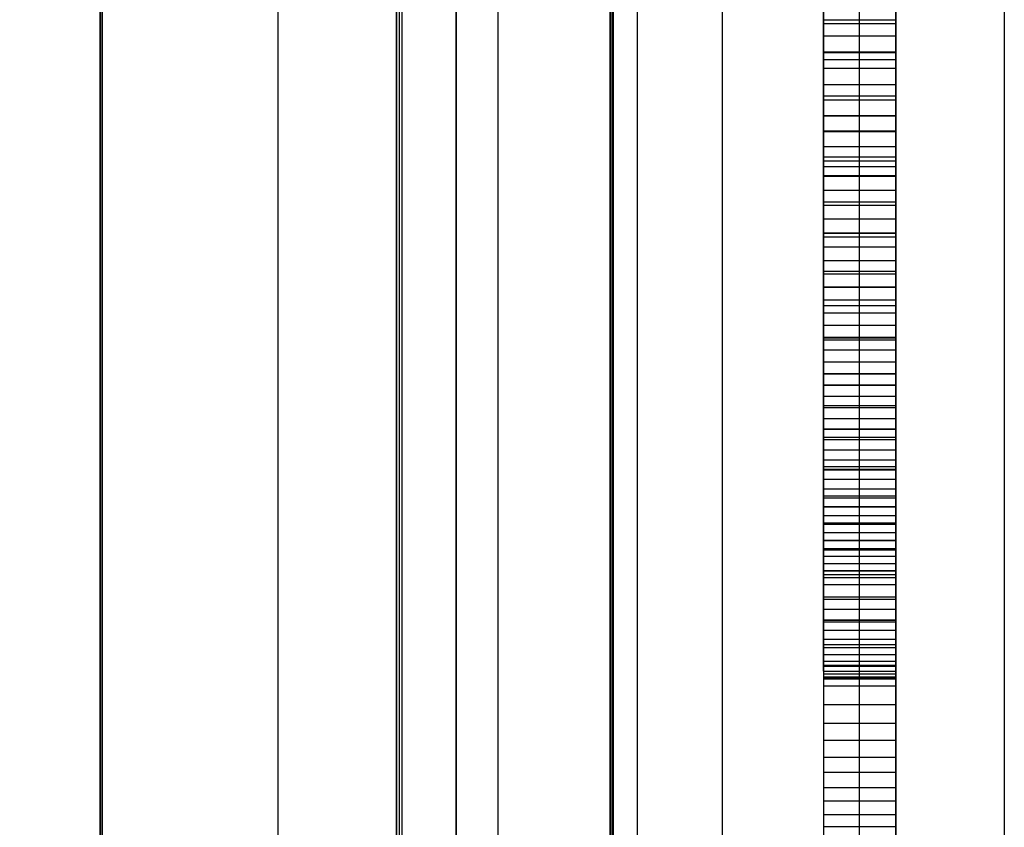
# Model space of a CAD drawing. Header units: millimetres. Extents: x -15 to 7, y 1 to 148.
# Tile 236 of 256: x 4.62 to 7.35, y 77.91 to 80.15. Entities that reach past the tile are written whole.
import ezdxf

# ---------------------------------------------------------------- set-up
doc = ezdxf.new("R2010")
doc.units = ezdxf.units.MM
doc.header["$MEASUREMENT"] = 0
doc.layers.add('Default', color=7, linetype='Continuous', true_color=0x000000)

msp = doc.modelspace()

# ---------------------------------------------------------------- linework, layer by layer
at = {"layer": 'Default', "color": 254, "true_color": 0xcad1ee}
for points in [[(4.845, 135.6283), (4.845, 26.5854)], [(7.045, 107.8518), (7.045, 72.1028)], [(5.945, 72.1316), (5.945, 107.823)], [(4.845, 107.7942), (4.845, 72.1604)], [(6.5659, 8.202), (6.5659, 103.3447)], [(7.345, 103.3447), (7.345, 8.202)], [(6.2552, 10.8888), (6.2552, 101.0968)], [(6.2552, 101.0968), (6.2552, 73.1907)], [(6.2596, 101.0968), (6.2596, 10.8888)], [(6.2596, 101.0968), (6.2596, 73.1776)], [(6.2639, 10.8888), (6.2639, 101.0968)], [(6.2639, 101.0968), (6.2639, 73.1645)], [(6.3296, 101.0968), (6.3296, 10.8888)], [(6.3296, 101.0968), (6.3296, 10.8888)], [(6.3296, 101.0968), (6.3296, 10.8888)], [(5.6639, 100.3968), (5.6639, 11.5888)], [(5.6639, 73.1488), (5.6639, 100.3968)], [(5.6718, 100.3968), (5.6718, 11.5888)], [(5.6718, 100.3968), (5.6718, 73.1567)], [(5.6796, 11.5888), (5.6796, 100.3968)], [(5.6796, 73.1645), (5.6796, 100.3968)], [(5.8296, 100.3968), (5.8296, 11.5888)], [(5.8296, 11.5888), (5.8296, 100.3968)], [(5.8296, 100.3968), (5.8296, 11.5888)], [(5.8296, 100.3968), (5.8296, 11.5888)], [(6.845, 91.1051), (6.845, 77.6904)], [(6.945, 77.6904), (6.945, 91.1051)], [(7.045, 91.1051), (7.045, 77.6904)], [(5.8296, 89.2331), (5.8296, 75.6805)], [(4.845, 75.7149), (4.845, 89.1987)], [(5.3373, 75.6977), (5.3373, 89.2159)], [(6.845, 78.4858), (6.845, 87.8847)], [(6.845, 78.4858), (6.845, 87.8847)], [(7.045, 77.6904), (7.045, 86.0262)], [(6.845, 78.3447), (6.845, 80.2094)], [(6.845, 80.1453), (7.045, 80.1453)], [(6.845, 80.1453), (7.045, 80.1453)], [(6.845, 80.1352), (7.045, 80.1352)], [(7.045, 80.0999), (6.845, 80.0999)], [(7.045, 80.0556), (6.845, 80.0556)], [(6.845, 80.0546), (7.045, 80.0546)], [(6.845, 80.0352), (7.045, 80.0352)], [(7.045, 80.0103), (6.845, 80.0103)], [(6.845, 79.966), (7.045, 79.966)], [(6.845, 79.966), (7.045, 79.966)], [(6.845, 79.9351), (7.045, 79.9351)], [(7.045, 79.9228), (6.845, 79.9228)], [(6.845, 79.8806), (7.045, 79.8806)], [(6.845, 79.8796), (7.045, 79.8796)], [(7.045, 79.8374), (6.845, 79.8374)], [(6.845, 79.8367), (7.045, 79.8367)], [(6.845, 79.7952), (7.045, 79.7952)], [(6.845, 79.7952), (7.045, 79.7952)], [(7.045, 79.7651), (6.845, 79.7651)], [(7.045, 79.7542), (6.845, 79.7542)], [(7.045, 79.7383), (6.845, 79.7383)], [(6.845, 79.7142), (7.045, 79.7142)], [(6.845, 79.7131), (7.045, 79.7131)], [(7.045, 79.6731), (6.845, 79.6731)], [(6.845, 79.6416), (7.045, 79.6416)], [(6.845, 79.6331), (7.045, 79.6331)], [(6.845, 79.6331), (7.045, 79.6331)], [(7.045, 79.5942), (6.845, 79.5942)], [(6.845, 79.5564), (7.045, 79.5564)], [(6.845, 79.5553), (7.045, 79.5553)], [(6.845, 79.5449), (7.045, 79.5449)], [(6.845, 79.5175), (7.045, 79.5175)], [(6.845, 79.4797), (7.045, 79.4797)], [(6.845, 79.4797), (7.045, 79.4797)], [(6.845, 79.45), (7.045, 79.45)], [(6.845, 79.443), (7.045, 79.443)], [(6.845, 79.4074), (7.045, 79.4074)], [(6.845, 79.4063), (7.045, 79.4063)], [(6.845, 79.3707), (7.045, 79.3707)], [(6.845, 79.3552), (7.045, 79.3552)], [(6.845, 79.3351), (7.045, 79.3351)], [(6.845, 79.3351), (7.045, 79.3351)], [(7.045, 79.3341), (6.845, 79.3341)], [(6.845, 79.3007), (7.045, 79.3007)], [(6.845, 79.2674), (7.045, 79.2674)], [(6.845, 79.2663), (7.045, 79.2663)], [(6.845, 79.2608), (7.045, 79.2608)], [(6.845, 79.233), (7.045, 79.233)], [(6.845, 79.1997), (7.045, 79.1997)], [(6.845, 79.1997), (7.045, 79.1997)], [(6.845, 79.1675), (7.045, 79.1675)], [(6.845, 79.1663), (7.045, 79.1663)], [(6.845, 79.1365), (7.045, 79.1365)], [(6.845, 79.1354), (7.045, 79.1354)], [(6.845, 79.1044), (7.045, 79.1044)], [(6.845, 79.0788), (7.045, 79.0788)], [(6.845, 79.0734), (7.045, 79.0734)], [(6.845, 79.0734), (7.045, 79.0734)], [(6.845, 79.0435), (7.045, 79.0435)], [(6.845, 79.0149), (7.045, 79.0149)], [(6.845, 79.0137), (7.045, 79.0137)], [(6.845, 78.9913), (7.045, 78.9913)], [(6.845, 78.985), (7.045, 78.985)], [(6.845, 78.9564), (7.045, 78.9564)], [(6.845, 78.9564), (7.045, 78.9564)], [(6.845, 78.9289), (7.045, 78.9289)], [(6.845, 78.9104), (7.045, 78.9104)], [(6.845, 78.9026), (7.045, 78.9026)], [(6.845, 78.9014), (7.045, 78.9014)], [(6.845, 78.8751), (7.045, 78.8751)], [(6.845, 78.8488), (7.045, 78.8488)], [(6.845, 78.8488), (7.045, 78.8488)], [(6.845, 78.8295), (7.045, 78.8295)], [(6.845, 78.8237), (7.045, 78.8237)], [(6.845, 78.7998), (7.045, 78.7998)], [(6.845, 78.7986), (7.045, 78.7986)], [(6.845, 78.7747), (7.045, 78.7747)], [(6.845, 78.755), (7.045, 78.755)], [(6.845, 78.7509), (7.045, 78.7509)], [(6.845, 78.7509), (7.045, 78.7509)], [(6.845, 78.7282), (7.045, 78.7282)], [(6.845, 78.7067), (7.045, 78.7067)], [(6.845, 78.7055), (7.045, 78.7055)], [(6.845, 78.6841), (7.045, 78.6841)], [(6.845, 78.6805), (7.045, 78.6805)], [(6.845, 78.6626), (7.045, 78.6626)], [(6.845, 78.6626), (7.045, 78.6626)], [(6.845, 78.6424), (7.045, 78.6424)], [(6.845, 78.6234), (7.045, 78.6234)], [(6.845, 78.6222), (7.045, 78.6222)], [(6.845, 78.612), (7.045, 78.612)], [(6.845, 78.6032), (7.045, 78.6032)], [(6.845, 78.5842), (7.045, 78.5842)], [(6.845, 78.5842), (7.045, 78.5842)], [(6.845, 78.5501), (7.045, 78.5501)], [(6.845, 78.5501), (7.045, 78.5501)], [(6.845, 78.5436), (7.045, 78.5436)], [(6.845, 78.5159), (7.045, 78.5159)], [(6.845, 78.5159), (7.045, 78.5159)], [(6.845, 78.4867), (7.045, 78.4867)], [(6.845, 78.4867), (7.045, 78.4867)], [(6.845, 78.4858), (7.045, 78.4858)], [(6.845, 78.4858), (7.045, 78.4858)], [(6.845, 78.4858), (7.045, 78.4858)], [(6.845, 78.4858), (7.045, 78.4858)], [(6.845, 78.4858), (7.045, 78.4858)], [(6.845, 78.4858), (7.045, 78.4858)], [(6.845, 78.4858), (7.045, 78.4858)], [(6.845, 78.4858), (7.045, 78.4858)], [(6.845, 78.4858), (7.045, 78.4858)], [(6.845, 78.4858), (7.045, 78.4858)], [(6.845, 78.4858), (7.045, 78.4858)], [(6.845, 78.4858), (7.045, 78.4858)], [(6.845, 78.481), (7.045, 78.481)], [(6.845, 78.4576), (7.045, 78.4576)], [(6.845, 78.4576), (7.045, 78.4576)], [(6.845, 78.4336), (7.045, 78.4336)], [(6.845, 78.4336), (7.045, 78.4336)], [(6.845, 78.4184), (7.045, 78.4184)], [(6.845, 78.4097), (7.045, 78.4097)], [(6.845, 78.4097), (7.045, 78.4097)], [(6.845, 78.3909), (7.045, 78.3909)], [(6.845, 78.3909), (7.045, 78.3909)], [(6.845, 78.3721), (7.045, 78.3721)], [(6.845, 78.3721), (7.045, 78.3721)], [(6.845, 78.3613), (7.045, 78.3613)], [(6.845, 78.3586), (7.045, 78.3586)], [(6.845, 78.3586), (7.045, 78.3586)], [(6.845, 78.3451), (7.045, 78.3451)], [(6.845, 78.3451), (7.045, 78.3451)], [(6.845, 78.337), (7.045, 78.337)], [(6.845, 78.337), (7.045, 78.337)], [(6.845, 78.3288), (7.045, 78.3288)], [(6.845, 78.3288), (7.045, 78.3288)], [(6.845, 78.3261), (7.045, 78.3261)], [(6.845, 78.3261), (7.045, 78.3261)], [(6.845, 78.3234), (7.045, 78.3234)], [(6.845, 78.3043), (7.045, 78.3043)], [(6.845, 78.2525), (7.045, 78.2525)], [(6.845, 78.2008), (7.045, 78.2008)], [(6.845, 78.1541), (7.045, 78.1541)], [(6.845, 78.1073), (7.045, 78.1073)], [(6.845, 78.0654), (7.045, 78.0654)], [(6.845, 78.0234), (7.045, 78.0234)], [(6.845, 77.986), (7.045, 77.986)], [(6.845, 77.9485), (7.045, 77.9485)], [(6.845, 77.9153), (7.045, 77.9153)]]:
    msp.add_lwpolyline(points, dxfattribs=at)
at = {"layer": 'Default', "color": 7, "true_color": 0xffffff}
for points in [[(4.8503, 61.9758), (4.8503, 108.7321)], [(4.8503, 97.6674), (4.8503, 61.9758)]]:
    msp.add_lwpolyline(points, dxfattribs=at)
at = {"layer": 'Default', "color": 254, "true_color": 0xcad1ee, "extrusion": (1, -2.00948e-16, -7.95227e-16)}
msp.add_lwpolyline([(66.5328, -28.1469), (71.318, -28.8683), (76.0869, -29.7242), (80.8336, -30.7138), (85.5527, -31.8362), (90.2385, -33.0903), (94.8856, -34.4745), (99.4885, -35.9868), (104.042, -37.6253)], dxfattribs=at)
at = {"layer": 'Default', "color": 254, "true_color": 0xcad1ee, "extrusion": (1, -2.57601e-16, -2.0512e-15)}
msp.add_lwpolyline([(66.4919, -28.3937), (71.2722, -29.1142), (76.0362, -29.969), (80.7781, -30.9575), (85.4924, -32.0789), (90.1734, -33.3317), (94.8156, -34.7145), (99.4138, -36.2255), (103.9626, -37.8625)], dxfattribs=at)
at = {"layer": 'Default', "color": 254, "true_color": 0xcad1ee, "extrusion": (1, -4.77144e-17, -1.06334e-18)}
msp.add_lwpolyline([(103.8985, -38.054), (99.2286, -36.3752), (94.5436, -34.841), (89.8499, -33.4502), (85.1537, -32.2017), (80.4607, -31.0937), (75.7769, -30.1244), (71.1078, -29.2916), (66.4588, -28.5928)], dxfattribs=at)
at = {"layer": 'Default', "color": 254, "true_color": 0xcad1ee, "extrusion": (1, 2.56015e-15, 9.0974e-15)}
msp.add_lwpolyline([(103.8345, -38.2455), (99.2933, -36.6109), (94.7028, -35.1021), (90.0682, -33.7214), (85.3949, -32.4705), (80.6885, -31.351), (75.9543, -30.3642), (71.1982, -29.511), (66.4256, -28.7919)], dxfattribs=at)
at = {"layer": 'Default', "color": 254, "true_color": 0xcad1ee, "extrusion": (1, 3.9437e-16, 1.49333e-15)}
msp.add_lwpolyline([(94.2588, -34.2795), (90.7835, -33.2454), (87.3062, -32.2891), (83.8294, -31.4101), (80.3554, -30.6078), (76.8865, -29.8812), (73.425, -29.2295), (69.973, -28.6518), (66.5328, -28.1469)], dxfattribs=at)
at = {"layer": 'Default', "color": 254, "true_color": 0xcad1ee, "extrusion": (1, 0, 0)}
for points in [[(87.8847, -82.1869), (78.4858, -80.9974)], [(78.4858, -78.2222), (87.8847, -79.4117)], [(78.4858, -68.6995), (87.8847, -69.889)], [(78.4858, -80.9974), (87.8847, -82.1869)], [(87.8847, -79.4117), (78.4858, -78.2222)], [(87.8847, -69.889), (78.4858, -68.6995)], [(87.8847, -82.1869), (78.4858, -80.9974)], [(78.4858, -78.2222), (87.8847, -79.4117)], [(78.4858, -68.6995), (87.8847, -69.889)], [(86.0262, -66.1547), (78.4858, -65.1998)], [(78.4858, -62.4247), (86.0262, -63.3787)], [(78.4858, -65.1998), (86.0262, -66.1547)], [(86.0262, -63.3787), (78.4858, -62.4247)], [(86.0262, -66.1547), (78.4858, -65.1998)], [(78.4858, -62.4247), (86.0262, -63.3787)], [(82.2016, -71.9457), (78.4858, -71.4755)], [(78.4858, -71.4755), (82.2016, -71.9457)], [(82.2016, -71.9457), (78.4858, -71.4755)], [(81.0444, -76.8136), (78.4858, -77.5029)], [(78.4858, -77.5029), (81.0444, -76.8136)], [(81.0444, -76.8136), (78.4858, -77.5029)], [(80.1352, -50.2267), (80.3381, -50.4327)], [(80.3328, -91.8125), (80.1453, -91.6589)], [(80.1352, -50.2267), (80.3381, -50.4327)], [(80.1453, -91.6589), (80.3328, -91.8125)], [(80.1352, -50.2267), (80.3381, -50.4327)], [(80.3328, -91.8125), (80.1453, -91.6589)], [(80.1453, -82.9849), (80.238, -82.9304)], [(80.238, -82.9304), (80.1453, -82.9849)], [(80.1453, -82.9849), (80.238, -82.9304)], [(78.4858, -74.6082), (80.1824, -74.2275)], [(80.1824, -74.2275), (78.4858, -74.6082)], [(78.4858, -74.6082), (80.1824, -74.2275)], [(80.1453, -91.6589), (79.966, -91.4963)], [(80.0546, -83.0422), (80.1453, -82.9849)], [(79.9351, -50.0151), (80.1352, -50.2267)], [(79.966, -91.4963), (80.1453, -91.6589)], [(80.1453, -82.9849), (80.0546, -83.0422)], [(79.9351, -50.0151), (80.1352, -50.2267)], [(80.1453, -91.6589), (79.966, -91.4963)], [(80.0546, -83.0422), (80.1453, -82.9849)], [(79.9351, -50.0151), (80.1352, -50.2267)], [(79.966, -83.1022), (80.0546, -83.0422)], [(80.0546, -83.0422), (79.966, -83.1022)], [(79.966, -83.1022), (80.0546, -83.0422)], [(79.966, -91.4963), (79.7952, -91.3246)], [(79.8796, -83.1651), (79.966, -83.1022)], [(79.966, -91.4963), (79.7952, -91.3246)], [(79.966, -83.1022), (79.8796, -83.1651)], [(79.966, -91.4963), (79.7952, -91.3246)], [(79.8796, -83.1651), (79.966, -83.1022)], [(79.7383, -49.7976), (79.9351, -50.0151)], [(79.7383, -49.7976), (79.9351, -50.0151)], [(79.7383, -49.7976), (79.9351, -50.0151)], [(79.7952, -83.2307), (79.8796, -83.1651)], [(79.8796, -83.1651), (79.7952, -83.2307)], [(79.7952, -83.2307), (79.8796, -83.1651)], [(79.7952, -91.3246), (79.6331, -91.144)], [(79.7131, -83.2991), (79.7952, -83.2307)], [(79.7952, -91.3246), (79.6331, -91.144)], [(79.7952, -83.2307), (79.7131, -83.2991)], [(79.7952, -91.3246), (79.6331, -91.144)], [(79.7131, -83.2991), (79.7952, -83.2307)], [(79.5449, -49.5737), (79.7383, -49.7976)], [(79.5449, -49.5737), (79.7383, -49.7976)], [(79.5449, -49.5737), (79.7383, -49.7976)], [(79.6331, -83.3702), (79.7131, -83.2991)], [(79.7131, -83.2991), (79.6331, -83.3702)], [(79.6331, -83.3702), (79.7131, -83.2991)], [(79.6331, -91.144), (79.4797, -90.9546)], [(79.5553, -83.4442), (79.6331, -83.3702)], [(79.6331, -91.144), (79.4797, -90.9546)], [(79.6331, -83.3702), (79.5553, -83.4442)], [(79.6331, -91.144), (79.4797, -90.9546)], [(79.5553, -83.4442), (79.6331, -83.3702)], [(79.4797, -83.5209), (79.5553, -83.4442)], [(79.4797, -83.5209), (79.5553, -83.4442)], [(79.4797, -83.5209), (79.5553, -83.4442)], [(79.3552, -49.343), (79.5449, -49.5737)], [(79.3552, -49.343), (79.5449, -49.5737)], [(79.3552, -49.343), (79.5449, -49.5737)], [(79.4797, -90.9546), (79.3351, -90.7564)], [(79.4063, -83.6003), (79.4797, -83.5209)], [(79.4797, -90.9546), (79.3351, -90.7564)], [(79.4063, -83.6003), (79.4797, -83.5209)], [(79.4797, -90.9546), (79.3351, -90.7564)], [(79.4063, -83.6003), (79.4797, -83.5209)], [(79.3351, -83.6825), (79.4063, -83.6003)], [(79.3351, -83.6825), (79.4063, -83.6003)], [(79.3351, -83.6825), (79.4063, -83.6003)], [(79.1663, -49.1115), (79.3552, -49.343)], [(79.1663, -49.1115), (79.3552, -49.343)], [(79.1663, -49.1115), (79.3552, -49.343)], [(79.3351, -90.7564), (79.1997, -90.5495)], [(79.2663, -83.7675), (79.3351, -83.6825)], [(79.3351, -90.7564), (79.1997, -90.5495)], [(79.2663, -83.7675), (79.3351, -83.6825)], [(79.3351, -90.7564), (79.1997, -90.5495)], [(79.2663, -83.7675), (79.3351, -83.6825)], [(79.1997, -83.8552), (79.2663, -83.7675)], [(79.1997, -83.8552), (79.2663, -83.7675)], [(79.1997, -83.8552), (79.2663, -83.7675)], [(79.1997, -90.5495), (79.0734, -90.3339)], [(79.1354, -83.9457), (79.1997, -83.8552)], [(79.1997, -90.5495), (79.0734, -90.3339)], [(79.1354, -83.9457), (79.1997, -83.8552)], [(79.1997, -90.5495), (79.0734, -90.3339)], [(79.1354, -83.9457), (79.1997, -83.8552)], [(78.9913, -48.8812), (79.1663, -49.1115)], [(78.9913, -48.8812), (79.1663, -49.1115)], [(78.9913, -48.8812), (79.1663, -49.1115)], [(79.0734, -84.0389), (79.1354, -83.9457)], [(79.0734, -84.0389), (79.1354, -83.9457)], [(79.0734, -84.0389), (79.1354, -83.9457)], [(79.0734, -90.3339), (78.9564, -90.1097)], [(79.0137, -84.1349), (79.0734, -84.0389)], [(79.0734, -90.3339), (78.9564, -90.1097)], [(79.0137, -84.1349), (79.0734, -84.0389)], [(79.0734, -90.3339), (78.9564, -90.1097)], [(79.0137, -84.1349), (79.0734, -84.0389)], [(78.9564, -84.2336), (79.0137, -84.1349)], [(78.9564, -84.2336), (79.0137, -84.1349)], [(78.9564, -84.2336), (79.0137, -84.1349)], [(78.8295, -48.6525), (78.9913, -48.8812)], [(78.8295, -48.6525), (78.9913, -48.8812)], [(78.8295, -48.6525), (78.9913, -48.8812)], [(78.9564, -90.1097), (78.8488, -89.8769)], [(78.9014, -84.3351), (78.9564, -84.2336)], [(78.9564, -90.1097), (78.8488, -89.8769)], [(78.9014, -84.3351), (78.9564, -84.2336)], [(78.9564, -90.1097), (78.8488, -89.8769)], [(78.9014, -84.3351), (78.9564, -84.2336)], [(78.8488, -84.4393), (78.9014, -84.3351)], [(78.8488, -84.4393), (78.9014, -84.3351)], [(78.8488, -84.4393), (78.9014, -84.3351)], [(78.8488, -89.8769), (78.7509, -89.6357)], [(78.7986, -84.5462), (78.8488, -84.4393)], [(78.8488, -89.8769), (78.7509, -89.6357)], [(78.7986, -84.5462), (78.8488, -84.4393)], [(78.8488, -89.8769), (78.7509, -89.6357)], [(78.7986, -84.5462), (78.8488, -84.4393)], [(78.6805, -48.4261), (78.8295, -48.6525)], [(78.6805, -48.4261), (78.8295, -48.6525)], [(78.6805, -48.4261), (78.8295, -48.6525)], [(78.7509, -84.6558), (78.7986, -84.5462)], [(78.7509, -84.6558), (78.7986, -84.5462)], [(78.7509, -84.6558), (78.7986, -84.5462)], [(78.7509, -89.6357), (78.6626, -89.386)], [(78.7055, -84.7682), (78.7509, -84.6558)], [(78.7509, -89.6357), (78.6626, -89.386)], [(78.7055, -84.7682), (78.7509, -84.6558)], [(78.7509, -89.6357), (78.6626, -89.386)], [(78.7055, -84.7682), (78.7509, -84.6558)], [(78.6626, -84.8833), (78.7055, -84.7682)], [(78.6626, -84.8833), (78.7055, -84.7682)], [(78.6626, -84.8833), (78.7055, -84.7682)], [(78.5436, -48.2025), (78.6805, -48.4261)], [(78.6626, -89.386), (78.5842, -89.1279)], [(78.6222, -85.0011), (78.6626, -84.8833)], [(78.5436, -48.2025), (78.6805, -48.4261)], [(78.6626, -89.386), (78.5842, -89.1279)], [(78.6222, -85.0011), (78.6626, -84.8833)], [(78.5436, -48.2025), (78.6805, -48.4261)], [(78.6626, -89.386), (78.5842, -89.1279)], [(78.6222, -85.0011), (78.6626, -84.8833)], [(78.5842, -85.1216), (78.6222, -85.0011)], [(78.5842, -85.1216), (78.6222, -85.0011)], [(78.5842, -85.1216), (78.6222, -85.0011)], [(78.5842, -89.1279), (78.5159, -88.8616)], [(78.5159, -85.3708), (78.5842, -85.1216)], [(78.5842, -89.1279), (78.5159, -88.8616)], [(78.5159, -85.3708), (78.5842, -85.1216)], [(78.5842, -89.1279), (78.5159, -88.8616)], [(78.5159, -85.3708), (78.5842, -85.1216)], [(78.4184, -47.9823), (78.5436, -48.2025)], [(78.4184, -47.9823), (78.5436, -48.2025)], [(78.4184, -47.9823), (78.5436, -48.2025)], [(78.5159, -88.8616), (78.4576, -88.587)], [(78.4576, -85.6309), (78.5159, -85.3708)], [(78.5159, -88.8616), (78.4576, -88.587)], [(78.4576, -85.6309), (78.5159, -85.3708)], [(78.5159, -88.8616), (78.4576, -88.587)], [(78.4576, -85.6309), (78.5159, -85.3708)], [(78.4858, -80.9974), (78.4858, -78.2222)], [(78.4858, -77.5029), (78.4858, -74.6082)], [(78.4858, -71.4755), (78.4858, -68.6995)], [(78.4858, -65.1998), (78.4858, -62.4247)], [(78.4858, -80.9974), (78.4858, -78.2222)], [(78.4858, -77.5029), (78.4858, -74.6082)], [(78.4858, -71.4755), (78.4858, -68.6995)], [(78.4858, -65.1998), (78.4858, -62.4247)], [(78.4858, -65.1998), (78.4858, -62.4247)], [(78.4858, -77.5029), (78.4858, -74.6082)], [(78.4858, -71.4755), (78.4858, -68.6995)], [(78.4858, -80.9974), (78.4858, -78.2222)], [(78.4576, -88.587), (78.4097, -88.3042)], [(78.4097, -85.9017), (78.4576, -85.6309)], [(78.4576, -88.587), (78.4097, -88.3042)], [(78.4097, -85.9017), (78.4576, -85.6309)], [(78.4576, -88.587), (78.4097, -88.3042)], [(78.4097, -85.9017), (78.4576, -85.6309)], [(78.3043, -47.7659), (78.4184, -47.9823)], [(78.3043, -47.7659), (78.4184, -47.9823)], [(78.3043, -47.7659), (78.4184, -47.9823)], [(78.4097, -88.3042), (78.3721, -88.0134)], [(78.3721, -86.1833), (78.4097, -85.9017)], [(78.4097, -88.3042), (78.3721, -88.0134)], [(78.3721, -86.1833), (78.4097, -85.9017)], [(78.4097, -88.3042), (78.3721, -88.0134)], [(78.3721, -86.1833), (78.4097, -85.9017)], [(78.3721, -88.0134), (78.3451, -87.7144)], [(78.3451, -86.4757), (78.3721, -86.1833)], [(78.3721, -88.0134), (78.3451, -87.7144)], [(78.3451, -86.4757), (78.3721, -86.1833)], [(78.3721, -88.0134), (78.3451, -87.7144)], [(78.3451, -86.4757), (78.3721, -86.1833)], [(78.3451, -87.7144), (78.3288, -87.4075)], [(78.3288, -86.7788), (78.3451, -86.4757)], [(78.3451, -87.7144), (78.3288, -87.4075)], [(78.3288, -86.7788), (78.3451, -86.4757)], [(78.3451, -87.7144), (78.3288, -87.4075)], [(78.3288, -86.7788), (78.3451, -86.4757)], [(78.3288, -87.4075), (78.3234, -87.0926)], [(78.3234, -87.0926), (78.3288, -86.7788)], [(78.2008, -47.5541), (78.3043, -47.7659)], [(78.3288, -87.4075), (78.3234, -87.0926)], [(78.3234, -87.0926), (78.3288, -86.7788)], [(78.2008, -47.5541), (78.3043, -47.7659)], [(78.3288, -87.4075), (78.3234, -87.0926)], [(78.3234, -87.0926), (78.3288, -86.7788)], [(78.2008, -47.5541), (78.3043, -47.7659)], [(78.1073, -47.3473), (78.2008, -47.5541)], [(78.1073, -47.3473), (78.2008, -47.5541)], [(78.1073, -47.3473), (78.2008, -47.5541)], [(78.0234, -47.1461), (78.1073, -47.3473)], [(78.0234, -47.1461), (78.1073, -47.3473)], [(78.0234, -47.1461), (78.1073, -47.3473)], [(77.9485, -46.951), (78.0234, -47.1461)], [(77.9485, -46.951), (78.0234, -47.1461)], [(77.9485, -46.951), (78.0234, -47.1461)], [(77.8821, -46.7627), (77.9485, -46.951)], [(77.8821, -46.7627), (77.9485, -46.951)], [(77.8821, -46.7627), (77.9485, -46.951)]]:
    msp.add_lwpolyline(points, dxfattribs=at)
at = {"layer": 'Default', "color": 7, "true_color": 0xffffff, "extrusion": (0, 1, 0)}
msp.add_lwpolyline([(-4.8503, -100.7782), (0.2497, -100.9118)], dxfattribs=at)

doc.saveas('drawing.dxf')
